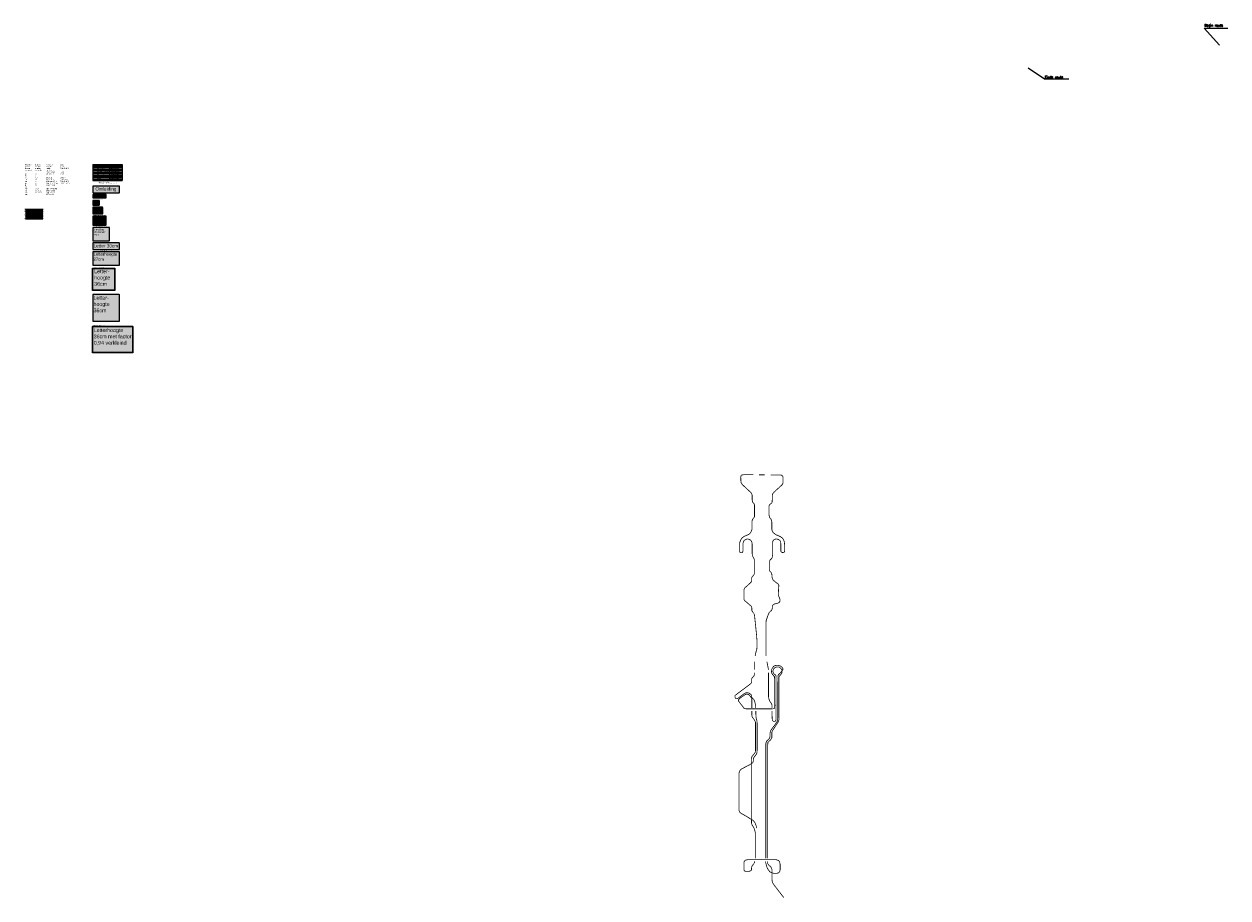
# Model space of a CAD drawing. Header units: metres. Extents: x 361 to 11174, y -5320 to 2529.
import ezdxf
from ezdxf.enums import TextEntityAlignment as Align

# ---------------------------------------------------------------- set-up
doc = ezdxf.new("R2010")
doc.units = ezdxf.units.M
doc.linetypes.add('ACAD_ISO03W100', pattern=[30, 12, -18])
doc.layers.add('Tekenwerk', color=18, linetype='Continuous')
doc.styles.add('SASBO', font='TXT.SHX')
doc.styles.add('style1', font='swiss.ttf')
doc.styles.add('TXT', font='technic_.ttf', dxfattribs={"width": 0.9, "height": 1.35})

# ---------------------------------------------------------------- blocks, each defined once
blk = doc.blocks.new('Tekstbord type A')
h = blk.add_hatch(color=2)
edge = h.paths.add_edge_path()
edge.add_line((3.5, -20), (56.5, -20))
edge.add_arc((56.5, -16.5), 3.5, 270, 360)
edge.add_line((60, -16.5), (60, 16.5))
edge.add_arc((56.5, 16.5), 3.5, 0, 90)
edge.add_line((56.5, 20), (3.5, 20))
edge.add_arc((3.5, 16.5), 3.5, 90, 180)
edge.add_line((0, 16.5), (0, -16.5))
edge.add_arc((3.5, -16.5), 3.5, 180, 270)
blk.add_lwpolyline([(3.5, -20), (56.5, -20, 0.4142136), (60, -16.5), (60, 16.5, 0.4142136), (56.5, 20), (3.5, 20, 0.4142136), (0, 16.5), (0, -16.5, 0.4142136)], format="xyb", close=True)
at = {"color": 18, "const_width": 1}
blk.add_lwpolyline([(3.5, -17.5), (56.5, -17.5, 0.4142136), (57.5, -16.5), (57.5, 16.5, 0.4142136), (56.5, 17.5), (3.5, 17.5, 0.4142136), (2.5, 16.5), (2.5, -16.5, 0.4142136)], format="xyb", close=True, dxfattribs=at)
blk = doc.blocks.new('Tekstbord type B')
h = blk.add_hatch(color=2)
edge = h.paths.add_edge_path()
edge.add_line((3.5, -30), (86.5, -30))
edge.add_arc((86.5, -26.5), 3.5, 270, 360)
edge.add_line((90, -26.5), (90, 26.5))
edge.add_arc((86.5, 26.5), 3.5, 0, 90)
edge.add_line((86.5, 30), (3.5, 30))
edge.add_arc((3.5, 26.5), 3.5, 90, 180)
edge.add_line((0, 26.5), (0, -26.5))
edge.add_arc((3.5, -26.5), 3.5, 180, 270)
blk.add_lwpolyline([(3.5, -30), (86.5, -30, 0.4142136), (90, -26.5), (90, 26.5, 0.4142136), (86.5, 30), (3.5, 30, 0.4142136), (0, 26.5), (0, -26.5, 0.4142136)], format="xyb", close=True)
at = {"color": 18, "const_width": 1}
blk.add_lwpolyline([(3.5, -27.5), (86.5, -27.5, 0.4142136), (87.5, -26.5), (87.5, 26.5, 0.4142136), (86.5, 27.5), (3.5, 27.5, 0.4142136), (2.5, 26.5), (2.5, -26.5, 0.4142136)], format="xyb", close=True, dxfattribs=at)
blk = doc.blocks.new('Tekstbord type C')
h = blk.add_hatch(color=2)
edge = h.paths.add_edge_path()
edge.add_line((3.5, -40), (116.5, -40))
edge.add_arc((116.5, -36.5), 3.5, 270, 360)
edge.add_line((120, -36.5), (120, 36.5))
edge.add_arc((116.5, 36.5), 3.5, 0, 90)
edge.add_line((116.5, 40), (3.5, 40))
edge.add_arc((3.5, 36.5), 3.5, 90, 180)
edge.add_line((0, 36.5), (0, -36.5))
edge.add_arc((3.5, -36.5), 3.5, 180, 270)
blk.add_lwpolyline([(3.5, -40), (116.5, -40, 0.4142136), (120, -36.5), (120, 36.5, 0.4142136), (116.5, 40), (3.5, 40, 0.4142136), (0, 36.5), (0, -36.5, 0.4142136)], format="xyb", close=True)
at = {"color": 18, "const_width": 1}
blk.add_lwpolyline([(3.5, -37.5), (116.5, -37.5, 0.4142136), (117.5, -36.5), (117.5, 36.5, 0.4142136), (116.5, 37.5), (3.5, 37.5, 0.4142136), (2.5, 36.5), (2.5, -36.5, 0.4142136)], format="xyb", close=True, dxfattribs=at)
blk = doc.blocks.new('Tekstbord type D')
h = blk.add_hatch(color=2)
edge = h.paths.add_edge_path()
edge.add_line((3.5, -60), (146.5, -60))
edge.add_arc((146.5, -56.5), 3.5, 270, 360)
edge.add_line((150, -56.5), (150, 56.5))
edge.add_arc((146.5, 56.5), 3.5, 0, 90)
edge.add_line((146.5, 60), (3.5, 60))
edge.add_arc((3.5, 56.5), 3.5, 90, 180)
edge.add_line((0, 56.5), (0, -56.5))
edge.add_arc((3.5, -56.5), 3.5, 180, 270)
blk.add_lwpolyline([(3.5, -60), (146.5, -60, 0.4142136), (150, -56.5), (150, 56.5, 0.4142136), (146.5, 60), (3.5, 60, 0.4142136), (0, 56.5), (0, -56.5, 0.4142136)], format="xyb", close=True)
at = {"color": 18, "const_width": 1}
blk.add_lwpolyline([(3.5, -57.5), (146.5, -57.5, 0.4142136), (147.5, -56.5), (147.5, 56.5, 0.4142136), (146.5, 57.5), (3.5, 57.5, 0.4142136), (2.5, 56.5), (2.5, -56.5, 0.4142136)], format="xyb", close=True, dxfattribs=at)
blk = doc.blocks.new('Tekstbord type E')
h = blk.add_hatch(color=2)
edge = h.paths.add_edge_path()
edge.add_line((3.5, -30), (236.5, -30))
edge.add_arc((236.5, -26.5), 3.5, 270, 360)
edge.add_line((240, -26.5), (240, 26.5))
edge.add_arc((236.5, 26.5), 3.5, 0, 90)
edge.add_line((236.5, 30), (3.5, 30))
edge.add_arc((3.5, 26.5), 3.5, 90, 180)
edge.add_line((0, 26.5), (0, -26.5))
edge.add_arc((3.5, -26.5), 3.5, 180, 270)
blk.add_lwpolyline([(3.5, -30), (236.5, -30, 0.4142136), (240, -26.5), (240, 26.5, 0.4142136), (236.5, 30), (3.5, 30, 0.4142136), (0, 26.5), (0, -26.5, 0.4142136)], format="xyb", close=True)
at = {"color": 18, "const_width": 1}
blk.add_lwpolyline([(3.5, -27.5), (236.5, -27.5, 0.4142136), (237.5, -26.5), (237.5, 26.5, 0.4142136), (236.5, 27.5), (3.5, 27.5, 0.4142136), (2.5, 26.5), (2.5, -26.5, 0.4142136)], format="xyb", close=True, dxfattribs=at)
blk = doc.blocks.new('Tekstbord type F')
h = blk.add_hatch(color=2)
edge = h.paths.add_edge_path()
edge.add_line((3.5, -60), (236.5, -60))
edge.add_arc((236.5, -56.5), 3.5, 270, 360)
edge.add_line((240, -56.5), (240, 56.5))
edge.add_arc((236.5, 56.5), 3.5, 0, 90)
edge.add_line((236.5, 60), (3.5, 60))
edge.add_arc((3.5, 56.5), 3.5, 90, 180)
edge.add_line((0, 56.5), (0, -56.5))
edge.add_arc((3.5, -56.5), 3.5, 180, 270)
blk.add_lwpolyline([(3.5, -60), (236.5, -60, 0.4142136), (240, -56.5), (240, 56.5, 0.4142136), (236.5, 60), (3.5, 60, 0.4142136), (0, 56.5), (0, -56.5, 0.4142136)], format="xyb", close=True)
at = {"color": 18, "const_width": 1}
blk.add_lwpolyline([(3.5, -57.5), (236.5, -57.5, 0.4142136), (237.5, -56.5), (237.5, 56.5, 0.4142136), (236.5, 57.5), (3.5, 57.5, 0.4142136), (2.5, 56.5), (2.5, -56.5, 0.4142136)], format="xyb", close=True, dxfattribs=at)
blk = doc.blocks.new('Tekstbord type G')
h = blk.add_hatch(color=2)
edge = h.paths.add_edge_path()
edge.add_line((3.5, -120), (236.5, -120))
edge.add_arc((236.5, -116.5), 3.5, 270, 360)
edge.add_line((240, -116.5), (240, 116.5))
edge.add_arc((236.5, 116.5), 3.5, 0, 90)
edge.add_line((236.5, 120), (3.5, 120))
edge.add_arc((3.5, 116.5), 3.5, 90, 180)
edge.add_line((0, 116.5), (0, -116.5))
edge.add_arc((3.5, -116.5), 3.5, 180, 270)
blk.add_lwpolyline([(3.5, -120), (236.5, -120, 0.4142136), (240, -116.5), (240, 116.5, 0.4142136), (236.5, 120), (3.5, 120, 0.4142136), (0, 116.5), (0, -116.5, 0.4142136)], format="xyb", close=True)
at = {"color": 18, "const_width": 1}
blk.add_lwpolyline([(3.5, -117.5), (236.5, -117.5, 0.4142136), (237.5, -116.5), (237.5, 116.5, 0.4142136), (236.5, 117.5), (3.5, 117.5, 0.4142136), (2.5, 116.5), (2.5, -116.5, 0.4142136)], format="xyb", close=True, dxfattribs=at)
blk = doc.blocks.new('Tekst omleiding 240cm')
h = blk.add_hatch(color=2)
edge = h.paths.add_edge_path()
edge.add_line((4, -30), (237, -30))
edge.add_arc((237, -26), 3.5, 270, 360)
edge.add_line((240, -26), (240, 26))
edge.add_arc((237, 26), 3.5, 0, 90)
edge.add_line((237, 30), (4, 30))
edge.add_arc((4, 26), 3.5, 90, 180)
edge.add_line((0, 26), (0, -26))
edge.add_arc((4, -26), 3.5, 180, 270)
blk.add_lwpolyline([(4, -30), (236, -30, 0.414214), (240, -26), (240, 26, 0.414214), (236, 30), (4, 30, 0.414214), (0, 26), (0, -26, 0.414214)], format="xyb", close=True)
at = {"color": 18, "const_width": 1}
blk.add_lwpolyline([(4, -28), (236, -28, 0.414214), (238, -26), (238, 26, 0.414214), (236, 28), (4, 28, 0.414214), (2, 26), (2, -26, 0.414214)], format="xyb", close=True, dxfattribs=at)
at = {"color": 18, "style": 'style1'}
blk.add_text('Omleiding', height=30, dxfattribs=at).set_placement((23, -11))
blk = doc.blocks.new('Tekst Omleiding 120cm')
h = blk.add_hatch(color=2)
edge = h.paths.add_edge_path()
edge.add_line((2, -15), (118, -15))
edge.add_arc((118, -13), 1.75, 270, 360)
edge.add_line((120, -13), (120, 13))
edge.add_arc((118, 13), 1.75, 0, 90)
edge.add_line((118, 15), (2, 15))
edge.add_arc((2, 13), 1.75, 90, 180)
edge.add_line((0, 13), (0, -13))
edge.add_arc((2, -13), 1.75, 180, 270)
blk.add_lwpolyline([(2, -15), (118, -15, 0.414214), (120, -13), (120, 13, 0.414214), (118, 15), (2, 15, 0.414214), (0, 13), (0, -13, 0.414214)], format="xyb", close=True)
at = {"color": 18, "const_width": 0.5}
blk.add_lwpolyline([(2, -14), (118, -14, 0.414214), (119, -13), (119, 13, 0.414214), (118, 14), (2, 14, 0.414214), (1, 13), (1, -13, 0.414214)], format="xyb", close=True, dxfattribs=at)
at = {"color": 18, "style": 'style1'}
blk.add_text('Omleiding', height=15, dxfattribs=at).set_placement((12, -6))
blk = doc.blocks.new('tekstbord_klapbord')
h = blk.add_hatch(color=2)
h.paths.add_polyline_path([(198, 200), (2, 200, 0.414214), (0, 198), (0, 2, 0.414214), (2, 0), (198, 0, 0.414214), (200, 2), (200, 198, 0.414214)])
h.paths.add_polyline_path([(198, 197), (198, 3, -0.414214), (197, 2), (3, 2, -0.414214), (2, 3), (2, 197, -0.414214), (3, 198), (197, 198, -0.414214)], flags=16)
h.paths.add_polyline_path([(197, 196), (197, 4, -0.414214), (196, 3), (4, 3, -0.414214), (3, 4), (3, 196, -0.414214), (4, 197), (196, 197, -0.414214)], flags=0)
h = blk.add_hatch(color=18)
h.paths.add_polyline_path([(197, 198), (3, 198, 0.414214), (2, 197), (2, 3, 0.414214), (3, 2), (197, 2, 0.414214), (198, 3), (198, 197, 0.414214)])
h.paths.add_polyline_path([(197, 196), (197, 4, -0.414214), (196, 3), (4, 3, -0.414214), (3, 4), (3, 196, -0.414214), (4, 197), (196, 197, -0.414214)], flags=16)
for points in [[(2, 200), (198, 200, -0.414214), (200, 198), (200, 2, -0.414214), (198, 0), (2, 0, -0.414214), (0, 2), (0, 198, -0.414214)], [(3, 198), (197, 198, -0.414214), (198, 197), (198, 3, -0.414214), (197, 2), (3, 2, -0.414214), (2, 3), (2, 197, -0.414214)], [(4, 197), (196, 197, -0.414214), (197, 196), (197, 4, -0.414214), (196, 3), (4, 3, -0.414214), (3, 4), (3, 196, -0.414214)]]:
    blk.add_lwpolyline(points, format="xyb", close=True)
blk = doc.blocks.new('tekstbord type H')
h = blk.add_hatch(color=2)
h.paths.add_polyline_path([(358, 240), (2, 240, 0.414214), (0, 238), (0, 2, 0.414214), (2, 0), (358, 0, 0.414214), (360, 2), (360, 238, 0.414214)])
h.paths.add_polyline_path([(358, 237), (358, 3, -0.414214), (357, 2), (3, 2, -0.414214), (2, 3), (2, 237, -0.414214), (3, 238), (357, 238, -0.414214)], flags=16)
h.paths.add_polyline_path([(357, 236), (357, 4, -0.414214), (356, 3), (4, 3, -0.414214), (3, 4), (3, 236, -0.414214), (4, 237), (356, 237, -0.414214)], flags=0)
h = blk.add_hatch(color=18)
h.paths.add_polyline_path([(357, 238), (3, 238, 0.414214), (2, 237), (2, 3, 0.414214), (3, 2), (357, 2, 0.414214), (358, 3), (358, 237, 0.414214)])
h.paths.add_polyline_path([(357, 236), (357, 4, -0.414214), (356, 3), (4, 3, -0.414214), (3, 4), (3, 236, -0.414214), (4, 237), (356, 237, -0.414214)], flags=16)
for points in [[(2, 240), (358, 240, -0.414214), (360, 238), (360, 2, -0.414214), (358, 0), (2, 0, -0.414214), (0, 2), (0, 238, -0.414214)], [(3, 238), (357, 238, -0.414214), (358, 237), (358, 3, -0.414214), (357, 2), (3, 2, -0.414214), (2, 3), (2, 237, -0.414214)], [(4, 237), (356, 237, -0.414214), (357, 236), (357, 4, -0.414214), (356, 3), (4, 3, -0.414214), (3, 4), (3, 236, -0.414214)]]:
    blk.add_lwpolyline(points, format="xyb", close=True)
blk = doc.blocks.new('Tabel Letterhoogtes borden')
for points in [[(0, 144), (0, 0)], [(0, 144), (262, 144)], [(0, 131), (262, 131)], [(0, 118), (262, 118)], [(43, 144), (43, 0)], [(149, 144), (149, 0)], [(168, 131), (168, 0)], [(187, 144), (187, 0)], [(205, 131), (205, 0)], [(224, 144), (224, 0)], [(262, 144), (262, 0)], [(0, 105), (262, 105)], [(0, 92), (262, 92)], [(0, 78), (262, 78)], [(0, 65), (262, 65)], [(0, 52), (262, 52)], [(0, 39), (262, 39)], [(0, 26), (262, 26)], [(0, 13), (262, 13)], [(0, 0), (262, 0)]]:
    blk.add_lwpolyline(points)
at = {"color": 5, "style": 'style1'}
for s, p in [('A**', (191, 122)), ('305', (190, 109)), ('170', (190, 96)), ('140', (190, 83)), ('140', (190, 69)), ('110', (190, 56)), ('110', (190, 43)), ('50', (192, 17)), ('80', (192, 30)), ('36', (192, 4))]:
    blk.add_text(s, height=5, dxfattribs=at).set_placement(p)
at = {"color": 5, "char_height": 5, "style": 'style1'}
for s, insert, width, attachment_point in [('{\\C256;Max snelheid}', (2, 140), 210.29, 1), ('{\\C256;Wegcategorie}', (45, 140), 210.29, 1), ('{\\C256;Nationale stroomweg}', (45, 114), 210.29, 1), ('{\\C256;Permanent}', (152, 140), 210.29, 1), ('{\\C256;360}', (158, 111), 18.67, 5), ('{\\C256;A}', (156, 127), 210.29, 1), ('{\\C256;270}', (177, 111), 18.67, 5), ('{\\C256;a}', (175, 127), 210.29, 1), ('{\\C256;Tijdelijk}', (193, 140), 210.29, 1), ('{\\C256;229}', (215, 111), 18.67, 5), ('{\\C256;a}', (213, 127), 210.29, 1), ('{\\C256;Routebord}', (227, 140), 210.29, 1), ('{\\C256;270}', (243, 111), 37.5, 5), ('{\\C256;Regionale stroomweg}', (45, 101), 210.29, 1), ('{\\C256;Gebiedsontsluitingsweg bubeko}', (45, 88), 210.29, 1), ('{\\C256;Gebiedsontsluitingsweg bibeko}', (45, 75), 210.29, 1), ('{\\C256;Erftoegangsweg bubeko}', (45, 62), 210.29, 1), ('{\\C256;Gebiedsontsluitingsweg bibeko}', (45, 49), 210.29, 1), ('{\\C256;Erftoegangsweg bibeko}', (45, 35), 210.29, 1), ('{\\C256;Fietspad *}', (45, 22), 210.29, 1), ('{\\C256;Voetpad *}', (45, 9), 210.29, 1), ('{\\C256;200}', (158, 98), 18.67, 5), ('{\\C256;170}', (158, 85), 18.67, 5), ('{\\C256;170}', (158, 72), 18.67, 5), ('{\\C256;140}', (158, 59), 18.67, 5), ('{\\C256;140}', (158, 46), 18.67, 5), ('{\\C256;110}', (158, 33), 18.67, 5), ('{\\C256;50}', (158, 20), 18.67, 5), ('{\\C256;36}', (158, 7), 18.67, 5), ('{\\C256;150}', (177, 98), 18.67, 5), ('{\\C256;128}', (177, 85), 18.67, 5), ('{\\C256;128}', (177, 72), 18.67, 5), ('{\\C256;105}', (177, 59), 18.67, 5), ('{\\C256;105}', (177, 46), 18.67, 5), ('{\\C256;83}', (177, 33), 18.67, 5), ('{\\C256;38}', (177, 20), 18.67, 5), ('{\\C256;27}', (177, 7), 18.67, 5), ('{\\C256;128}', (215, 98), 18.67, 5), ('{\\C256;105}', (215, 85), 18.67, 5), ('{\\C256;105}', (215, 72), 18.67, 5), ('{\\C256;83}', (215, 59), 18.67, 5), ('{\\C256;83}', (215, 46), 18.67, 5), ('{\\C256;60}', (215, 33), 18.67, 5), ('{\\C256;38}', (215, 20), 18.67, 5), ('{\\C256;27}', (215, 7), 18.67, 5), ('{\\C256;270}', (243, 98), 37.5, 5), ('{\\C256;270}', (243, 85), 37.5, 5), ('{\\C256;270}', (243, 72), 37.5, 5), ('{\\C256;270}', (243, 59), 37.5, 5), ('{\\C256;270}', (243, 46), 37.5, 5), ('{\\C256;180}', (243, 33), 37.5, 5), ('{\\C256;180}', (243, 20), 37.5, 5), ('{\\C256;180}', (243, 7), 37.5, 5), ("{\\C256;* indien tekst op hetzelfde bord als voor auto's dan de letterhoogte van die voor de auto's gebruiken.}", (45, -4), 210.29, 1), ('{\\C256;** Officieel mag je de tekst verkleinen met factor 0,94}', (45, -21), 210.29, 1)]:
    blk.add_mtext(s, dxfattribs=dict(at, insert=insert, width=width, attachment_point=attachment_point))
at = {"char_height": 5, "width": 210.29, "attachment_point": 1, "style": 'style1'}
for s, insert in [('100 / 120 ', (2, 114)), ('100  ', (2, 101)), ('80', (2, 88)), ('70 ', (2, 75)), ('60 ', (2, 62)), ('50', (2, 49)), ('30', (2, 35))]:
    blk.add_mtext(s, dxfattribs=dict(at, insert=insert))
blk = doc.blocks.new('titel1')
h = blk.add_hatch(color=30)
h.paths.add_polyline_path([(-169, 8, 0.414214), (-170, 7), (-170, 1, 0.414214), (-169, 0), (-158, 0), (-154, 4), (-158, 8)])
h.paths.add_polyline_path([(-169, 8, 0.414214), (-170, 7), (-170, 1, 0.412693), (-169, 0), (-158, 0), (-155, 4), (-159, 8)], flags=16)
h.paths.add_polyline_path([(-164, 7), (-159, 7), (-159, 5), (-161, 5), (-162, 1), (-164, 1), (-162, 5), (-165, 5)], flags=0)
h.paths.add_polyline_path([(-167, 7), (-166, 3), (-166, 3), (-165, 5), (-163, 5), (-165, 1), (-167, 1), (-168, 7)], flags=0)
blk.add_hatch(color=5).paths.add_polyline_path([(0, 0), (0, 8), (-158, 8), (-158, 8), (-155, 4), (-158, 0), (-158, 0)])
at = {"color": 5}
blk.add_lwpolyline([(0, 8), (-158, 8), (-158, 8), (-155, 4), (-158, 0), (-158, 0), (0, 0), (0, 8)], close=True, dxfattribs=at)
at = {"color": 5, "insert": (-4, 4), "char_height": 3, "width": 100.17, "attachment_point": 6, "style": 'style1'}
blk.add_mtext('{\\C255;LEGENDA}', dxfattribs=at)
blk = doc.blocks.new('titel2')
h = blk.add_hatch(color=30)
h.paths.add_polyline_path([(-169, 8, 0.414214), (-170, 7), (-170, 1, 0.414214), (-169, 0), (-158, 0), (-154, 4), (-158, 8)])
h.paths.add_polyline_path([(-169, 8, 0.414214), (-170, 7), (-170, 1, 0.412693), (-169, 0), (-158, 0), (-155, 4), (-159, 8)], flags=16)
h.paths.add_polyline_path([(-164, 7), (-159, 7), (-159, 5), (-161, 5), (-162, 1), (-164, 1), (-162, 5), (-165, 5)], flags=0)
h.paths.add_polyline_path([(-167, 7), (-166, 3), (-166, 3), (-165, 5), (-163, 5), (-165, 1), (-167, 1), (-168, 7)], flags=0)
blk.add_hatch(color=5).paths.add_polyline_path([(0, 0), (0, 8), (-158, 8), (-158, 8), (-155, 4), (-158, 0), (-158, 0)])
at = {"color": 5}
blk.add_lwpolyline([(0, 8), (-158, 8), (-158, 8), (-155, 4), (-158, 0), (-158, 0), (0, 0), (0, 8)], close=True, dxfattribs=at)
at = {"color": 5, "insert": (-4, 4), "char_height": 3, "width": 100.17, "attachment_point": 6, "style": 'style1'}
blk.add_mtext('{\\C255;BIJBEHORENDE TEKENING(EN)}', dxfattribs=at)
blk = doc.blocks.new('titel3')
h = blk.add_hatch(color=30)
h.paths.add_polyline_path([(-169, 8, 0.414214), (-170, 7), (-170, 1, 0.414214), (-169, 0), (-158, 0), (-154, 4), (-158, 8)])
h.paths.add_polyline_path([(-169, 8, 0.414214), (-170, 7), (-170, 1, 0.412693), (-169, 0), (-158, 0), (-155, 4), (-159, 8)], flags=16)
h.paths.add_polyline_path([(-164, 7), (-159, 7), (-159, 5), (-161, 5), (-162, 1), (-164, 1), (-162, 5), (-165, 5)], flags=0)
h.paths.add_polyline_path([(-167, 7), (-166, 3), (-166, 3), (-165, 5), (-163, 5), (-165, 1), (-167, 1), (-168, 7)], flags=0)
blk.add_hatch(color=5).paths.add_polyline_path([(0, 0), (0, 8), (-158, 8), (-158, 8), (-155, 4), (-158, 0), (-158, 0)])
at = {"color": 5}
blk.add_lwpolyline([(0, 8), (-158, 8), (-158, 8), (-155, 4), (-158, 0), (-158, 0), (0, 0), (0, 8)], close=True, dxfattribs=at)
at = {"color": 5, "insert": (-4, 4), "char_height": 3, "width": 100.17, "attachment_point": 6, "style": 'style1'}
blk.add_mtext('{\\C255;OPMERKING(EN)}', dxfattribs=at)
blk = doc.blocks.new('titel4')
h = blk.add_hatch(color=30)
h.paths.add_polyline_path([(-169, 8, 0.414214), (-170, 7), (-170, 1, 0.414214), (-169, 0), (-158, 0), (-154, 4), (-158, 8)])
h.paths.add_polyline_path([(-169, 8, 0.414214), (-170, 7), (-170, 1, 0.412693), (-169, 0), (-158, 0), (-155, 4), (-159, 8)], flags=16)
h.paths.add_polyline_path([(-164, 7), (-159, 7), (-159, 5), (-161, 5), (-162, 1), (-164, 1), (-162, 5), (-165, 5)], flags=0)
h.paths.add_polyline_path([(-167, 7), (-166, 3), (-166, 3), (-165, 5), (-163, 5), (-165, 1), (-167, 1), (-168, 7)], flags=0)
blk.add_hatch(color=5).paths.add_polyline_path([(0, 0), (0, 8), (-158, 8), (-158, 8), (-155, 4), (-158, 0), (-158, 0)])
at = {"color": 5}
blk.add_lwpolyline([(0, 8), (-158, 8), (-158, 8), (-155, 4), (-158, 0), (-158, 0), (0, 0), (0, 8)], close=True, dxfattribs=at)
at = {"color": 5, "insert": (-4, 4), "char_height": 3, "width": 100.17, "attachment_point": 6, "style": 'style1'}
blk.add_mtext('{\\C255;OPDRACHTGEVER}', dxfattribs=at)

msp = doc.modelspace()

# ---------------------------------------------------------------- hatches: boundary and pattern name
h = msp.add_hatch(color=30)
h.paths.add_polyline_path([(362, 867, 0.414214), (361, 866), (361, 861, 0.414214), (362, 860), (373, 860), (377, 863), (373, 867)])
h.paths.add_polyline_path([(362, 867, 0.414214), (361, 866), (361, 861, 0.412693), (362, 860), (373, 860), (376, 863), (373, 867)], flags=16)
h.paths.add_polyline_path([(367, 866), (372, 866), (372, 865), (370, 865), (369, 860), (367, 860), (369, 865), (366, 865)], flags=0)
h.paths.add_polyline_path([(364, 866), (365, 862), (365, 862), (366, 865), (368, 865), (366, 860), (364, 860), (363, 866)], flags=0)
msp.add_hatch(color=5).paths.add_polyline_path([(531, 867), (373, 867), (373, 867), (376, 864), (373, 860), (373, 860), (531, 860)])

# ---------------------------------------------------------------- linework, layer by layer
at = {"color": 5, "linetype": 'ACAD_ISO03W100', "ltscale": 0.05, "const_width": 7, "flags": 128}
msp.add_lwpolyline([(531, 867), (373, 867), (373, 867), (376, 864), (373, 860), (373, 860), (531, 860), (531, 867)], close=True, dxfattribs=at)
at = {"layer": 'Tekenwerk', "color": 18}
for p, q in [((11099, 2338), (10960, 2493)), ((10960, 2493), (11174, 2493)), ((9381, 2137), (9528, 2036)), ((9528, 2036), (9744, 2036))]:
    msp.add_line(p, q, dxfattribs=at)
at = {"layer": 'Tekenwerk', "color": 5, "linetype": 'ACAD_ISO03W100', "ltscale": 0.05, "const_width": 7, "flags": 128}
for points in [[(6826, -1519), (6816, -1520), (6807, -1522), (6803, -1525), (6800, -1531), (6798, -1540), (6798, -1544)], [(6912, -1519), (6827, -1519)], [(7013, -1520), (6963, -1520)], [(7178, -1548), (7178, -1539), (7175, -1533), (7172, -1529), (7167, -1525), (7161, -1522), (7155, -1521), (7066, -1521)], [(6916, -1778), (6919, -1782), (6921, -1787), (6922, -1796), (6922, -1885), (6922, -1894), (6921, -1899), (6918, -1902)], [(7059, -1905), (7057, -1901), (7055, -1894), (7053, -1885), (7053, -1799), (7054, -1794), (7056, -1790), (7057, -1788), (7059, -1786)], [(6788, -2205), (6790, -2213), (6796, -2218), (6803, -2219), (6809, -2218), (6813, -2217), (6815, -2215), (6817, -2209), (6817, -2205)], [(6918, -2272), (6920, -2281), (6921, -2291), (6921, -2401), (6921, -2409), (6920, -2412), (6919, -2415)], [(7158, -2203), (7160, -2210), (7166, -2215), (7172, -2218), (7181, -2217), (7187, -2216), (7189, -2213), (7191, -2210), (7191, -2205)], [(7060, -2385), (7057, -2381), (7055, -2378), (7055, -2299), (7056, -2294), (7057, -2291), (7059, -2289)], [(6827, -2581), (6827, -2609)], [(7144, -2665), (7148, -2660), (7151, -2652), (7151, -2640), (7147, -2628), (7142, -2616), (7136, -2601), (7136, -2588), (7138, -2545), (7140, -2522), (7140, -2511), (7136, -2502), (7128, -2496)], [(6914, -2762), (6918, -2769), (6922, -2782), (6940, -2956), (6945, -3021), (6943, -3085), (6935, -3111), (6931, -3129), (6928, -3147)], [(7025, -3147), (7025, -2850), (7027, -2828), (7041, -2787), (7053, -2758), (7058, -2752)], [(6923, -3198), (6923, -3271)], [(7024, -4964), (7024, -3931), (7029, -3914), (7039, -3904), (7051, -3894), (7059, -3881), (7061, -3866), (7061, -3845), (7065, -3822), (7073, -3808), (7114, -3753), (7126, -3734), (7129, -3720), (7131, -3706), (7131, -3687), (7132, -3334), (7135, -3317), (7145, -3307), (7154, -3299), (7170, -3281), (7176, -3271), (7177, -3261), (7169, -3248), (7156, -3238), (7139, -3232), (7118, -3231), (7101, -3235), (7091, -3244), (7081, -3258), (7076, -3270), (7074, -3288), (7078, -3304), (7091, -3322), (7101, -3332), (7102, -3350), (7104, -3595), (7103, -3612), (7098, -3620), (7087, -3621)], [(7048, -3271), (7033, -3199)], [(7142, -3334), (7145, -3329), (7152, -3321), (7161, -3311), (7167, -3301), (7169, -3288), (7168, -3274), (7161, -3263), (7154, -3255), (7142, -3247), (7129, -3245), (7112, -3248), (7099, -3257), (7092, -3269), (7086, -3284), (7089, -3294), (7099, -3311), (7109, -3316), (7115, -3325), (7116, -3335)], [(6920, -3297), (6920, -3317), (6918, -3323), (6916, -3328), (6914, -3330)], [(7058, -3548), (7054, -3541), (7052, -3534), (7049, -3524), (7048, -3514), (7048, -3297)], [(6749, -3500), (6747, -3502), (6746, -3506), (6746, -3511), (6746, -3516), (6750, -3524), (6754, -3529), (6760, -3531), (6765, -3531), (6770, -3529)], [(7086, -3622), (6846, -3622), (6836, -3620), (6828, -3617), (6778, -3551), (6777, -3545), (6780, -3537), (6793, -3525), (6825, -3503), (6842, -3491), (6854, -3489), (6864, -3492), (6875, -3497), (6882, -3508), (6888, -3515), (6896, -3522), (6909, -3530), (6919, -3543), (6924, -3558), (6933, -3596), (6933, -3614)], [(6934, -3672), (6937, -3706), (6943, -3727), (6946, -3751), (6946, -3987), (6945, -4002), (6942, -4024), (6924, -4049), (6914, -4061), (6911, -4075), (6911, -4090), (6908, -4101), (6905, -4106), (6880, -4123)], [(6934, -3642), (6934, -3672)], [(6913, -3711), (6918, -3717), (6924, -3728), (6931, -3743), (6931, -3995), (6930, -4004), (6928, -4013), (6924, -4019), (6920, -4023), (6918, -4026)], [(7041, -4965), (7041, -3940), (7042, -3925), (7047, -3919), (7056, -3910)], [(6912, -4626), (6925, -4643), (6936, -4669), (6942, -4693)], [(6915, -4690), (6919, -4698), (6925, -4716), (6930, -4737), (6930, -4953), (6930, -4960), (6929, -4964)], [(6840, -5081), (6834, -5079), (6828, -5071), (6827, -5057), (6827, -5007), (6829, -4993), (6834, -4986), (6843, -4980), (6860, -4977), (7118, -4977), (7135, -4983), (7145, -4991), (7152, -5016), (7152, -5067), (7148, -5083), (7141, -5093), (7128, -5098), (7111, -5099), (7094, -5099), (7070, -5091), (7060, -5085), (7047, -5070), (7035, -5048), (7028, -5026), (7023, -5006), (7023, -4990)], [(6924, -4990), (6921, -5003), (6918, -5009)], [(7185, -5317), (7142, -5262), (7100, -5207), (7082, -5180), (7079, -5156), (7079, -5095), (7079, -5067), (7073, -5048), (7065, -5038), (7052, -5028), (7041, -5013), (7040, -5002), (7040, -4991)]]:
    msp.add_lwpolyline(points, dxfattribs=at)
at = {"layer": 'Tekenwerk', "color": 1, "const_width": 7}
for points in [[(6799, -1545), (6799, -1565), (6800, -1582), (6803, -1595), (6815, -1610), (6889, -1679), (6897, -1691), (6901, -1704), (6901, -1747), (6904, -1761), (6906, -1766), (6910, -1771), (6916, -1778)], [(7059, -1786), (7069, -1779), (7078, -1771), (7080, -1763), (7081, -1745), (7081, -1709), (7083, -1699), (7087, -1688), (7098, -1675), (7169, -1610), (7175, -1602), (7177, -1594), (7178, -1581), (7178, -1548)], [(6918, -1902), (6911, -1911), (6905, -1920), (6902, -1927), (6900, -1935), (6900, -1985), (6900, -1998), (6898, -2014), (6892, -2029), (6882, -2045), (6872, -2055), (6852, -2063), (6830, -2072), (6811, -2086), (6797, -2106), (6789, -2129), (6788, -2152), (6788, -2205)], [(7192, -2205), (7192, -2146), (7190, -2122), (7184, -2107), (7174, -2089), (7159, -2078), (7137, -2067), (7117, -2059), (7102, -2049), (7090, -2038), (7082, -2028), (7077, -2007), (7077, -1941), (7075, -1930), (7072, -1922), (7066, -1913), (7059, -1906)], [(6818, -2205), (6818, -2139), (6823, -2118), (6833, -2106), (6845, -2099), (6862, -2096), (6872, -2099), (6886, -2106), (6894, -2115), (6899, -2127), (6901, -2142), (6901, -2226), (6902, -2243), (6907, -2254), (6914, -2267), (6917, -2272)], [(7059, -2288), (7067, -2280), (7073, -2275), (7078, -2268), (7081, -2261), (7084, -2243), (7084, -2139), (7086, -2118), (7093, -2105), (7104, -2099), (7117, -2096), (7133, -2099), (7146, -2107), (7156, -2117), (7158, -2137), (7158, -2203)], [(6918, -2415), (6913, -2422), (6906, -2430), (6900, -2436), (6897, -2443), (6897, -2456), (6897, -2468), (6896, -2476), (6892, -2482), (6882, -2493), (6835, -2535), (6832, -2540), (6829, -2546), (6827, -2553), (6827, -2561), (6827, -2581)], [(7128, -2496), (7120, -2490), (7109, -2482), (7103, -2477), (7091, -2467), (7084, -2455), (7080, -2442), (7078, -2418), (7076, -2406), (7073, -2399), (7069, -2394), (7063, -2388), (7060, -2385)], [(6827, -2609), (6827, -2627), (6828, -2640), (6834, -2650), (6854, -2667), (6890, -2698), (6895, -2705), (6898, -2715), (6898, -2724), (6898, -2737), (6901, -2745), (6908, -2754), (6914, -2761)], [(7059, -2752), (7064, -2746), (7071, -2741), (7076, -2735), (7079, -2728), (7081, -2720), (7082, -2707), (7082, -2700), (7085, -2692), (7091, -2686), (7100, -2681), (7110, -2677), (7122, -2676), (7132, -2672), (7137, -2670), (7143, -2666)], [(6914, -3331), (6909, -3335), (6903, -3340), (6900, -3345), (6897, -3351), (6896, -3357), (6896, -3372), (6896, -3381), (6895, -3386), (6891, -3392), (6884, -3399), (6749, -3500)], [(7056, -3910), (7066, -3901), (7071, -3892), (7077, -3882), (7077, -3870), (7077, -3835), (7079, -3828), (7086, -3814), (7115, -3770), (7133, -3743), (7139, -3729), (7142, -3713), (7142, -3686), (7142, -3334)], [(7115, -3335), (7115, -3701), (7115, -3716), (7114, -3724), (7111, -3730), (7106, -3733), (7099, -3734), (7093, -3734), (7088, -3731), (7084, -3728), (7082, -3723), (7081, -3714), (7078, -3641)], [(6770, -3529), (6789, -3516), (6827, -3487), (6841, -3479), (6851, -3477), (6860, -3477), (6874, -3481), (6884, -3488), (6893, -3496), (6896, -3506), (6898, -3520), (6898, -3615)], [(7079, -3615), (7079, -3592), (7078, -3587), (7076, -3579), (7069, -3567), (7063, -3559), (7058, -3549)], [(6898, -3641), (6898, -3677), (6899, -3689), (6901, -3694), (6904, -3698), (6909, -3705), (6913, -3711)], [(6918, -4026), (6907, -4040), (6901, -4048), (6898, -4054), (6895, -4062), (6894, -4070), (6894, -4100), (6894, -4587), (6894, -4605), (6895, -4630), (6895, -4650), (6901, -4667), (6910, -4680), (6915, -4690)], [(6880, -4124), (6856, -4135), (6804, -4163), (6799, -4167), (6794, -4173), (6789, -4179), (6785, -4190), (6783, -4202), (6783, -4518), (6783, -4536), (6786, -4544), (6790, -4551), (6798, -4558), (6867, -4598), (6877, -4605), (6908, -4623), (6912, -4626)], [(6917, -5010), (6905, -5027), (6899, -5035), (6896, -5045), (6895, -5056), (6895, -5064), (6893, -5072), (6886, -5077), (6878, -5080), (6866, -5081), (6840, -5081)]]:
    msp.add_lwpolyline(points, dxfattribs=at)

# ---------------------------------------------------------------- block references
for name, p in [('Tabel Letterhoogtes borden', (980, 1124)), ('Tekst omleiding 240cm', (979, 1044)), ('Tekst Omleiding 120cm', (979, 982)), ('Tekstbord type A', (978, 923)), ('Tekstbord type B', (978, 853)), ('Tekstbord type C', (978, 763)), ('Tekstbord type D', (978, 643)), ('Tekstbord type E', (978, 533)), ('Tekstbord type F', (978, 423)), ('Tekstbord type G', (978, -21))]:
    msp.add_blockref(name, p)
at = {"color": 18}
for name, p in [('titel4', (531, 840)), ('titel3', (531, 820)), ('titel2', (531, 800)), ('titel1', (531, 780))]:
    msp.add_blockref(name, p, dxfattribs=at)
at = {"color": 2}
for name, p in [('tekstbord_klapbord', (976, 136)), ('tekstbord type H', (977, -425))]:
    msp.add_blockref(name, p, dxfattribs=at)

# ---------------------------------------------------------------- texts
at = {"style": 'TXT'}
for s, p in [('TYPE B - 90 x 60 (aantal = 00)', (1023, 886)), ('TYPE A - 60 x 40 (aantal = 00)', (1025, 946)), ('TYPE C - 120 x 80 (aantal = 00)', (1038, 806)), ('TYPE D - 150 x 120 (aantal = 00)', (1053, 706)), ('TYPE E - 240 x 60 (aantal = 00)', (1098, 566)), ('TYPE F - 240 x 120 (aantal = 00)', (1098, 486)), ('TYPE G - 240 x 240 (aantal = 00)', (1033, 338)), ('TYPE G - 240 x 240 (aantal = 00)', (1098, 102)), ('TYPE G - 240 x 240 (aantal = 00)', (1035, -182))]:
    msp.add_text(s, height=5, dxfattribs=at).set_placement(p, align=Align.BOTTOM_CENTER)
at = {"char_height": 10, "width": 435.84, "attachment_point": 1, "style": 'style1'}
for s, insert in [('Maanden:\\Pjanuari\\Pfebruari\\Penzovoort\\P\\Pjan.\\Pfeb.\\Pmrt.\\Papr.\\Pmei\\Pjun.\\Pjul.\\Paug.\\Psep.\\Pokt.\\Pnov.\\Pdec.', (369, 1271)), ('Dagen:\\Pmaandag\\Pdinsdag\\Penzovoort\\P\\Pma\\Pdi\\Pwo\\Pdo\\Pvr\\Pza\\Pzo\\P\\Pdi/wo\\Pdo en za\\Pma t/m vr', (462, 1271)), ('Perioden\\Pnov./dec.\\Pmei/jun.\\Pjun. en aug.\\Pmrt. t/m mei\\Pokt. t/m dec.\\P\\P16/17 jun.\\P16 en 23 jul.\\P16 jun. en 23 jul.\\P16 jul. t/m 18 aug.\\P16 t/m 19 okt.\\P\\Pbij ruimtegebrek\\P16 t/m 19/12\\P25/4 t/m 2/5\\P25/7 en 3/8', (559, 1271)), ('uren:\\P7-14 h\\P7.30-18.00 h\\P\\P1-3 h\\P7-10 h\\P\\P15-19 h\\P1.30-3.00 h\\P7.00-10.30 h\\P15.30-19.00 h', (685, 1271))]:
    msp.add_mtext(s, dxfattribs=dict(at, insert=insert))
at = {"color": 18, "attachment_point": 1, "style": 'style1'}
for s, insert, char_height, width in [('Omleiding\\Pletterhoogte\\P7cm', (983, 938), 7, 50), ('Omleiding\\Pletterhoogte\\P10cm', (983, 876), 10, 80), ('Omleiding\\Pletterhoogte\\P15cm', (983, 795), 15, 110), ('Omleiding\\Pletterhoogte\\P15cm', (983, 692), 15, 110), ('Letter 30cm', (985, 552), 30, 230), ('Letterhoogte\\P27cm', (985, 476), 27, 230), ('Letter-\\Phoogte\\P36cm', (991, 325), 33.9, 230), ('Letter-\\Phoogte\\P36cm', (985, 87), 33.9, 226.87), ('Letterhoogte\\P36cm met factor 0,94 verkleind', (987, -204), 33.85, 340.85)]:
    msp.add_mtext(s, dxfattribs=dict(at, insert=insert, char_height=char_height, width=width))
at = {"color": 5, "insert": (527, 863), "char_height": 3, "width": 100.17, "attachment_point": 6, "style": 'style1'}
msp.add_mtext('{\\C255;LEEG}', dxfattribs=at)
at = {"layer": 'Tekenwerk', "color": 18, "linetype": 'Continuous', "style": 'SASBO'}
for s, p in [('Begin route', (10963, 2507, 43977)), ('Einde route', (9529, 2042, 43977))]:
    msp.add_text(s, height=20.81, dxfattribs=at).set_placement(p)

doc.saveas('drawing.dxf')
